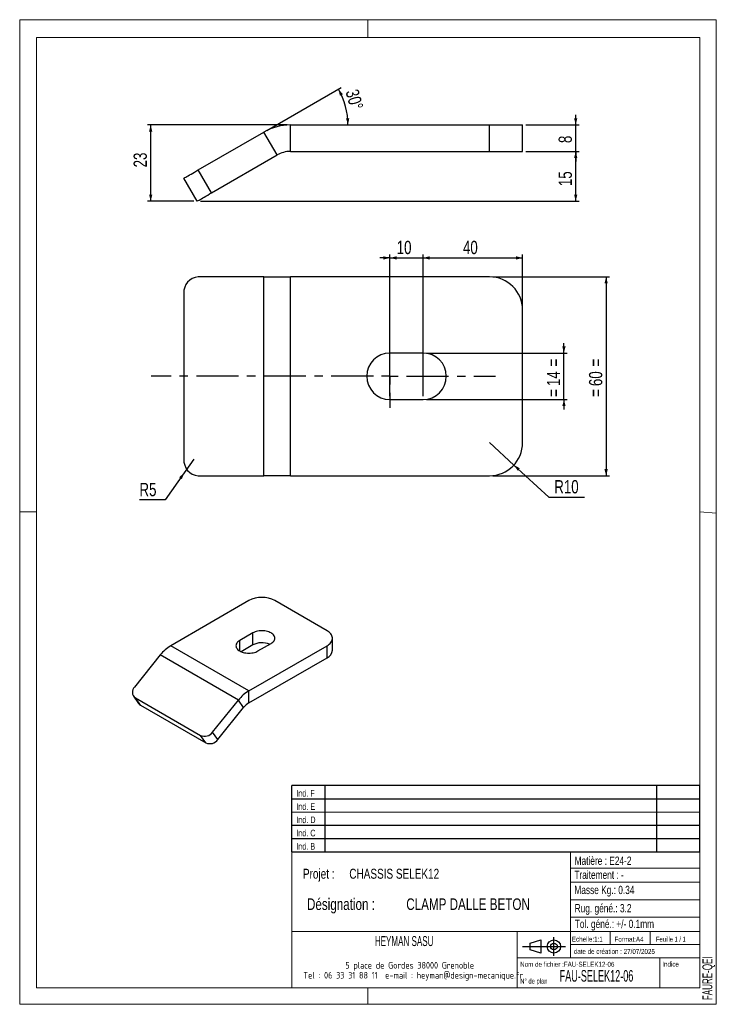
# Model space of a CAD drawing. Header units: millimetres. Extents: x 0 to 210, y 0 to 297.
import ezdxf

# ---------------------------------------------------------------- set-up
doc = ezdxf.new("R2010")
doc.units = ezdxf.units.MM
doc.linetypes.add('CENTERX2', pattern=[20.32, 12.7, -2.54, 2.54, -2.54])
for name, color, linetype in [('COTES', 1, 'Continuous'), ('NOTES', 6, 'Continuous'), ('TRAIT-MIXTES', 3, 'CENTERX2')]:
    doc.layers.add(name, color=color, linetype=linetype)
doc.layers.add('TRAIT-FORT', color=4, linetype='Continuous', lineweight=25)
doc.styles.add('SLDTEXTSTYLE0', font='TXT', dxfattribs={"width": 0.75})
doc.styles.add('SLDTEXTSTYLE1', font='TXT', dxfattribs={"width": 0.605})
doc.styles.add('SLDTEXTSTYLE2', font='TXT', dxfattribs={"width": 0.692308})
doc.styles.add('SLDTEXTSTYLE3', font='TXT', dxfattribs={"width": 0.7})
doc.styles.add('SLDTEXTSTYLE4', font='TXT', dxfattribs={"width": 0.585018})
doc.styles.add('SLDTEXTSTYLE5', font='ISOCP3', dxfattribs={"width": 0.96})
doc.dimstyles.new('SLDDIMSTYLE0', dxfattribs={"dimtxt": 4, "dimasz": 2, "dimexe": 0, "dimexo": 0.0625, "dimgap": 1, "dimtad": 1, "dimdec": 1, "dimrnd": 1e-09, "dimzin": 12, "dimdsep": 46, "dimtxsty": 'SLDTEXTSTYLE0', "dimsah": 1, "dimcen": 0.09, "dimadec": 0, "dimazin": 3, "dimtfac": 1, "dimtdec": 1, "dimtmove": 0, "dimatfit": 0, "dimfxl": 0, "dimfrac": 2, "dimtolj": 1, "dimtzin": 12, "dimarcsym": 0})
doc.dimstyles.new('SLDDIMSTYLE1', dxfattribs={"dimtxt": 4, "dimasz": 2, "dimexe": 0, "dimexo": 0.0625, "dimgap": 1, "dimtad": 1, "dimdec": 1, "dimrnd": 1e-09, "dimzin": 12, "dimdsep": 46, "dimtxsty": 'SLDTEXTSTYLE0', "dimsah": 1, "dimcen": 0.09, "dimadec": 0, "dimazin": 3, "dimtfac": 1, "dimtdec": 1, "dimtofl": 0, "dimtmove": 0, "dimatfit": 3, "dimfxl": 0, "dimfrac": 2, "dimtolj": 1, "dimtzin": 12, "dimarcsym": 0})
doc.dimstyles.new('SLDDIMSTYLE2', dxfattribs={"dimtxt": 4, "dimasz": 2, "dimexe": 0, "dimexo": 0.0625, "dimgap": 1, "dimtad": 1, "dimdec": 4, "dimzin": 12, "dimdsep": 46, "dimtxsty": 'SLDTEXTSTYLE0', "dimsah": 1, "dimcen": 0.09, "dimazin": 3, "dimtfac": 1, "dimtofl": 0, "dimtmove": 0, "dimatfit": 3, "dimfxl": 0, "dimfrac": 2, "dimtolj": 1, "dimtzin": 12, "dimarcsym": 0})
doc.dimstyles.new('SLDDIMSTYLE3', dxfattribs={"dimtxt": 4, "dimasz": 2, "dimexe": 0, "dimexo": 0.0625, "dimgap": 1, "dimtad": 0, "dimtih": 1, "dimtoh": 1, "dimdec": 1, "dimrnd": 1e-09, "dimzin": 12, "dimdsep": 46, "dimtxsty": 'SLDTEXTSTYLE0', "dimsah": 1, "dimcen": 0, "dimadec": 0, "dimazin": 3, "dimtfac": 1, "dimtdec": 1, "dimtofl": 0, "dimtmove": 0, "dimatfit": 3, "dimfxl": 0, "dimfrac": 2, "dimtolj": 1, "dimtzin": 12, "dimarcsym": 0})

# ---------------------------------------------------------------- blocks, each defined once
blk = doc.blocks.new('Bloc2')
for p, q in [((2.32, 3.8), (5.55, 4.8)), ((2.32, 1.8), (2.32, 3.8)), ((5.55, 4.8), (5.55, 0.8)), ((9.48, 0), (9.48, 5.6)), ((0, 2.8), (12.98, 2.8)), ((5.55, 0.8), (2.32, 1.8))]:
    blk.add_line(p, q)
for radius in [2, 1]:
    blk.add_circle((9.48, 2.8), radius)
blk = doc.blocks.new('TAB MODIFS')
for p, q in [((123, 20), (0, 20)), ((0, 0), (0, 20)), ((10, 20), (10, 0)), ((110, 20), (110, 0)), ((123, 0), (123, 20)), ((0, 16), (123, 16)), ((0, 8), (123, 8)), ((0, 4), (123, 4)), ((0, 0), (123, 0))]:
    blk.add_line(p, q)
at = {"color": 7, "linetype": 'Continuous', "lineweight": 18}
blk.add_line((0, 12), (123, 12), dxfattribs=at)
at = {"color": 7}
for tag in ['AUTOATTR0', 'AUTOATTR1', 'AUTOATTR2', 'AUTOATTR3', 'AUTOATTR4', 'AUTOATTR5', 'AUTOATTR6', 'AUTOATTR7', 'AUTOATTR8', 'AUTOATTR9']:
    blk.add_attdef(tag, (0, 0), '', height=1, dxfattribs=at)
at = {"layer": 'NOTES', "color": 211, "char_height": 2, "attachment_point": 1, "style": 'SLDTEXTSTYLE0'}
for s, insert in [('Ind. F', (1.36, 18.66)), ('Ind. E', (1.36, 14.66)), ('Ind. D', (1.36, 10.66)), ('Ind. C', (1.36, 6.66)), ('Ind. B', (1.36, 2.66))]:
    blk.add_mtext(s, dxfattribs=dict(at, insert=insert))
blk = doc.blocks.new('SW_NOTE_0')
at = {"layer": 'NOTES', "color": 0, "char_height": 3.5, "attachment_point": 1, "style": 'SLDTEXTSTYLE0'}
for s, insert in [('Désignation :', (0, 4.51)), ('CLAMP DALLE BETON', (29.93, 4.51))]:
    blk.add_mtext(s, dxfattribs=dict(at, insert=insert))
blk = doc.blocks.new('SW_NOTE_1')
at = {"layer": 'NOTES', "color": 0, "char_height": 3, "attachment_point": 1, "style": 'SLDTEXTSTYLE0'}
for s, insert in [('Projet :', (0, 3.87)), ('CHASSIS SELEK12', (13.98, 3.87))]:
    blk.add_mtext(s, dxfattribs=dict(at, insert=insert))
blk = doc.blocks.new('SW_NOTE_2')
at = {"layer": 'NOTES', "color": 0, "char_height": 2, "attachment_point": 2, "style": 'SLDTEXTSTYLE5'}
for s, insert in [('5 place de Gordes 38000 Grenoble', (20.94, 2.58)), ('Tel : 06 33 31 88 11  e-mail : heyman@design-mecanique.fr', (22, -0.42))]:
    blk.add_mtext(s, dxfattribs=dict(at, insert=insert))
blk = doc.blocks.new('_D')
at = {"layer": 'COTES', "color": 1}
for p, q in [((167.6, 265.26), (167.6, 268.26)), ((152.6, 265.26), (168.6, 265.26)), ((167.6, 257.26), (167.6, 265.26)), ((152.6, 257.26), (168.6, 257.26)), ((167.6, 257.26), (167.6, 254.26))]:
    blk.add_line(p, q, dxfattribs=at)
for points in [[(167.6, 265.26), (168.1, 267.26), (167.1, 267.26)], [(167.6, 257.26), (167.1, 255.26), (168.1, 255.26)]]:
    blk.add_solid(points, dxfattribs=at)
at = {"layer": 'COTES', "color": 1, "insert": (162.44, 259.78), "char_height": 4, "attachment_point": 1, "rotation": 90, "style": 'SLDTEXTSTYLE0'}
blk.add_mtext('8', dxfattribs=at)
blk = doc.blocks.new('_D_1')
at = {"layer": 'COTES', "color": 1}
for p, q in [((80.6, 265.26), (38.47, 265.26)), ((39.47, 242.26), (39.47, 265.26)), ((52.47, 242.26), (38.47, 242.26))]:
    blk.add_line(p, q, dxfattribs=at)
for points in [[(39.47, 265.26), (38.97, 263.26), (39.97, 263.26)], [(39.47, 242.26), (39.97, 244.26), (38.97, 244.26)]]:
    blk.add_solid(points, dxfattribs=at)
at = {"layer": 'COTES', "color": 1, "insert": (34.31, 252.45), "char_height": 4, "attachment_point": 1, "rotation": 90, "style": 'SLDTEXTSTYLE0'}
blk.add_mtext('23', dxfattribs=at)
blk = doc.blocks.new('_D_2')
at = {"layer": 'COTES', "color": 1}
blk.add_line((74.46, 263.62), (96.91, 276.58), dxfattribs=at)
blk.add_arc((77.31, 265.26), 21.64, 360, 30, dxfattribs=at)
for points in [[(96.05, 276.08), (96.52, 274.07), (97.41, 274.53)], [(98.95, 265.26), (99.35, 267.28), (98.35, 267.24)]]:
    blk.add_solid(points, dxfattribs=at)
at = {"layer": 'COTES', "color": 1, "insert": (102.02, 276.37), "char_height": 4, "attachment_point": 1, "rotation": 285.6699, "style": 'SLDTEXTSTYLE0'}
blk.add_mtext('30°', dxfattribs=at)
blk = doc.blocks.new('_D_3')
at = {"layer": 'COTES', "color": 1}
for p, q in [((152.6, 257.26), (168.6, 257.26)), ((167.6, 242.26), (167.6, 257.26)), ((54.47, 242.26), (168.6, 242.26))]:
    blk.add_line(p, q, dxfattribs=at)
for points in [[(167.6, 257.26), (167.1, 255.26), (168.1, 255.26)], [(167.6, 242.26), (168.1, 244.26), (167.1, 244.26)]]:
    blk.add_solid(points, dxfattribs=at)
at = {"layer": 'COTES', "color": 1, "insert": (162.44, 246.8), "char_height": 4, "attachment_point": 1, "rotation": 90, "style": 'SLDTEXTSTYLE0'}
blk.add_mtext('15', dxfattribs=at)
blk = doc.blocks.new('_D_4')
at = {"layer": 'COTES', "color": 1}
for p, q in [((164.05, 196.43), (164.05, 199.43)), ((122.6, 196.43), (165.05, 196.43)), ((164.05, 182.43), (164.05, 196.43)), ((122.6, 182.43), (165.05, 182.43)), ((164.05, 182.43), (164.05, 179.43))]:
    blk.add_line(p, q, dxfattribs=at)
for points in [[(164.05, 196.43), (164.55, 198.43), (163.55, 198.43)], [(164.05, 182.43), (163.55, 180.43), (164.55, 180.43)]]:
    blk.add_solid(points, dxfattribs=at)
at = {"layer": 'COTES', "color": 1, "char_height": 4, "attachment_point": 1, "rotation": 90, "style": 'SLDTEXTSTYLE0'}
for s, insert in [('=', (158.9, 192.39)), ('14', (158.9, 186.48)), ('=', (158.9, 183.24))]:
    blk.add_mtext(s, dxfattribs=dict(at, insert=insert))
blk = doc.blocks.new('_D_5')
at = {"layer": 'COTES', "color": 1}
for p, q in [((111.6, 183.43), (111.6, 226.14)), ((121.6, 183.43), (121.6, 226.14)), ((111.6, 225.14), (108.6, 225.14)), ((111.6, 225.14), (121.6, 225.14)), ((121.6, 225.14), (124.6, 225.14))]:
    blk.add_line(p, q, dxfattribs=at)
for points in [[(111.6, 225.14), (109.6, 225.64), (109.6, 224.64)], [(121.6, 225.14), (123.6, 224.64), (123.6, 225.64)]]:
    blk.add_solid(points, dxfattribs=at)
at = {"layer": 'COTES', "color": 1, "insert": (113.64, 230.3), "char_height": 4, "attachment_point": 1, "style": 'SLDTEXTSTYLE0'}
blk.add_mtext('10', dxfattribs=at)
blk = doc.blocks.new('_D_6')
at = {"layer": 'COTES', "color": 1}
for p, q in [((142.6, 219.43), (177.77, 219.43)), ((176.77, 219.43), (176.77, 159.43)), ((142.6, 159.43), (177.77, 159.43))]:
    blk.add_line(p, q, dxfattribs=at)
for points in [[(176.77, 219.43), (176.27, 217.43), (177.27, 217.43)], [(176.77, 159.43), (177.27, 161.43), (176.27, 161.43)]]:
    blk.add_solid(points, dxfattribs=at)
at = {"layer": 'COTES', "color": 1, "char_height": 4, "attachment_point": 1, "rotation": 90, "style": 'SLDTEXTSTYLE0'}
for s, insert in [('=', (171.61, 192.39)), ('60', (171.61, 186.48)), ('=', (171.61, 183.24))]:
    blk.add_mtext(s, dxfattribs=dict(at, insert=insert))
blk = doc.blocks.new('_D_7')
at = {"layer": 'COTES', "color": 1}
for p, q in [((141.6, 169.43), (148.96, 162.67)), ((148.96, 162.67), (159.54, 152.96)), ((159.54, 152.96), (170.28, 152.96))]:
    blk.add_line(p, q, dxfattribs=at)
blk.add_solid([(148.96, 162.67), (150.1, 160.95), (150.78, 161.69)], dxfattribs=at)
at = {"layer": 'COTES', "color": 1, "insert": (161.13, 158.12), "char_height": 4, "attachment_point": 1, "style": 'SLDTEXTSTYLE0'}
blk.add_mtext('R10', dxfattribs=at)
blk = doc.blocks.new('_D_8')
at = {"layer": 'COTES', "color": 1}
for p, q in [((52.46, 164.43), (49.6, 160.33)), ((49.6, 160.33), (43.87, 152.12)), ((43.87, 152.12), (36.08, 152.12))]:
    blk.add_line(p, q, dxfattribs=at)
blk.add_solid([(49.6, 160.33), (48.04, 158.98), (48.86, 158.41)], dxfattribs=at)
at = {"layer": 'COTES', "color": 1, "insert": (36.08, 157.27), "char_height": 4, "attachment_point": 1, "style": 'SLDTEXTSTYLE0'}
blk.add_mtext('R5', dxfattribs=at)
blk = doc.blocks.new('_D_9')
at = {"layer": 'COTES', "color": 1}
for p, q in [((111.6, 199.93), (111.6, 226.14)), ((151.6, 210.43), (151.6, 226.14)), ((111.6, 225.14), (151.6, 225.14))]:
    blk.add_line(p, q, dxfattribs=at)
for points in [[(111.6, 225.14), (113.6, 224.64), (113.6, 225.64)], [(151.6, 225.14), (149.6, 225.64), (149.6, 224.64)]]:
    blk.add_solid(points, dxfattribs=at)
at = {"layer": 'COTES', "color": 1, "insert": (133.61, 230.3), "char_height": 4, "attachment_point": 1, "style": 'SLDTEXTSTYLE0'}
blk.add_mtext('40', dxfattribs=at)
blk = doc.blocks.new('SW_CENTERMARKSYMBOL_0')
at = {"layer": 'TRAIT-MIXTES', "color": 0}
for p, q in [((0, 5), (0, 9.5)), ((0, 5), (0, 9.5)), ((-5, 0), (-72.02, 0)), ((-5, 0), (-9.5, 0)), ((0, 0), (-2.5, 0)), ((0, 0), (-2.5, 0)), ((0, 0), (0, 2.5)), ((0, 0), (0, 2.5)), ((0, 0), (0, -2.5)), ((0, 0), (2.5, 0)), ((0, 0), (0, -2.5)), ((0, 0), (2.5, 0)), ((5, 0), (9.5, 0)), ((5, 0), (31.85, 0)), ((0, -5), (0, -9.5)), ((0, -5), (0, -9.5))]:
    blk.add_line(p, q, dxfattribs=at)

msp = doc.modelspace()

# ---------------------------------------------------------------- linework, layer by layer
at = {"color": 7, "linetype": 'Continuous', "lineweight": 18}
for p, q in [((-0.01708, 297.00001), (209.98292, 297.00001)), ((-0.01708, 297.00001), (-0.01708, 0.00001)), ((104.98292, 297.00001), (104.98292, 291.62682)), ((209.98292, 297.00001), (209.98292, 0.00001)), ((5.00001, 291.62682), (205.00002, 291.62682)), ((5.00001, 291.62682), (5.00001, 148.50908)), ((205.00002, 291.62682), (204.99989, 5.00007)), ((-0.01708, 148.50908), (5.00001, 148.50908)), ((5.00001, 148.50908), (5.00001, 5.00007)), ((204.99996, 148.51843), (209.98292, 148.1054)), ((5.00001, 67.69225), (5.00001, 5.00007)), ((81.99989, 46.00007), (81.99989, 5.00007)), ((204.99989, 46.00007), (81.99989, 46.00007)), ((165.99989, 46.00007), (165.99989, 14.00007)), ((204.99989, 46.00007), (204.99989, 5.00007)), ((165.99989, 41.1141), (204.99989, 41.1141)), ((165.99989, 36.79806), (204.99989, 36.79806)), ((165.99989, 31.55305), (204.9999, 31.55305)), ((165.99989, 26.26487), (204.99989, 26.26487)), ((81.99989, 22.00007), (204.99989, 22.00007)), ((149.99989, 22.00007), (149.99989, 5.00007)), ((177.99989, 22.00007), (177.99989, 18.00007)), ((189.99989, 22.00007), (189.99989, 18.00007)), ((165.99989, 18.00007), (204.99989, 18.00007)), ((149.99989, 14.00007), (204.99989, 14.00007)), ((192.99989, 14.00007), (192.99989, 5.00007)), ((5.00001, 5.00007), (204.99989, 5.00007)), ((81.99989, 5.00007), (204.99989, 5.00007)), ((104.98292, 0.00001), (104.98292, 5.00007)), ((-0.01708, 0.00001), (209.98292, 0.00001))]:
    msp.add_line(p, q, dxfattribs=at)
at = {"layer": 'TRAIT-FORT', "color": 4, "linetype": 'Continuous', "lineweight": 25}
for p, q in [((81.59553, 257.26051), (81.59553, 265.26051)), ((81.59553, 265.26051), (141.59553, 265.26051)), ((141.59553, 257.26051), (141.59553, 265.26051)), ((141.59553, 265.26051), (151.59553, 265.26051)), ((151.59553, 257.26051), (151.59553, 265.26051)), ((53.8013, 251.68871), (73.59552, 263.11692)), ((77.59553, 256.18871), (73.59552, 263.11692)), ((57.8013, 244.76051), (77.59553, 256.18871)), ((81.59553, 257.26051), (141.59553, 257.26051)), ((141.59553, 257.26051), (151.59553, 257.26051)), ((57.8013, 244.76051), (53.8013, 251.68871)), ((53.47117, 242.26051), (49.47117, 249.18871)), ((73.59552, 219.43335), (53.8013, 219.43335)), ((73.59552, 159.43335), (73.59552, 219.43335)), ((73.59552, 219.43335), (81.59553, 219.43335)), ((141.59553, 219.43335), (81.59553, 219.43335)), ((81.59553, 159.43335), (81.59553, 219.43335)), ((49.47117, 214.43335), (49.47117, 164.43335)), ((151.59553, 169.43335), (151.59553, 209.43335)), ((121.59553, 196.43335), (111.59553, 196.43335)), ((111.59553, 182.43335), (121.59553, 182.43335)), ((53.8013, 159.43335), (73.59552, 159.43335)), ((81.59553, 159.43335), (73.59552, 159.43335)), ((81.59553, 159.43335), (141.59553, 159.43335)), ((69.06815, 121.76638), (45.49792, 108.15957)), ((92.63837, 112.69517), (76.92489, 121.76638)), ((70.24666, 112.01483), (66.31829, 109.74703)), ((70.24666, 108.38576), (70.24666, 112.01483)), ((94.26556, 106.7983), (94.26556, 110.42737)), ((69.06815, 94.55277), (45.49792, 108.15957)), ((66.31829, 106.57211), (66.31829, 109.74703)), ((70.24666, 108.38576), (66.73992, 106.36136)), ((69.06815, 94.55277), (92.63837, 108.15957)), ((71.81801, 106.57211), (75.74638, 108.83991)), ((92.63837, 104.5305), (92.63837, 108.15957)), ((42.35523, 105.37293), (34.57932, 95.69977)), ((65.92545, 91.76613), (42.35523, 105.37293)), ((69.06815, 90.9237), (92.63837, 104.5305)), ((34.27089, 92.96861), (35.84223, 90.73286)), ((34.84247, 92.4498), (54.48432, 81.1108)), ((36.41382, 90.21405), (34.84247, 92.4498)), ((69.06815, 90.9237), (69.06815, 94.55277)), ((36.41382, 90.21405), (56.05567, 78.87505)), ((58.14954, 82.09297), (65.92545, 91.76613)), ((59.72089, 79.85722), (67.4968, 89.53038)), ((67.4968, 89.53038), (65.92545, 91.76613)), ((56.05567, 78.87505), (54.48432, 81.1108)), ((59.72089, 79.85722), (58.14954, 82.09297))]:
    msp.add_line(p, q, dxfattribs=at)
at = {"layer": 'TRAIT-FORT', "color": 4, "linetype": 'Continuous', "lineweight": 25, "flags": 128}
for points in [[(49.47117, 249.18871), (49.50822, 249.2101), (49.61872, 249.2739), (49.80078, 249.37901), (50.0513, 249.52365), (50.36597, 249.70533), (50.73943, 249.92095), (51.16528, 250.16681), (51.63623, 250.43871), (52.14423, 250.732), (52.68058, 251.04167), (53.2361, 251.3624), (53.8013, 251.68871)], [(53.47117, 242.26051), (53.50821, 242.2819), (53.61872, 242.3457), (53.80078, 242.45081), (54.0513, 242.59545), (54.36598, 242.77713), (54.73944, 242.99274), (55.16528, 243.23861), (55.63624, 243.51051), (56.14423, 243.8038), (56.68058, 244.11346), (57.2361, 244.43419), (57.8013, 244.76051)], [(75.74638, 108.83991), (76.03698, 109.02763), (76.28934, 109.23296), (76.50029, 109.4533), (76.66718, 109.6859), (76.78791, 109.92781), (76.86096, 110.17601), (76.88541, 110.42737), (76.86096, 110.67874), (76.78791, 110.92694), (76.66718, 111.16885), (76.50029, 111.40145), (76.28934, 111.62179), (76.03698, 111.82711), (75.74638, 112.01483), (75.4212, 112.18259), (75.06553, 112.32828), (74.68385, 112.45006), (74.28094, 112.5464), (73.86188, 112.61609), (73.43194, 112.65827), (72.99652, 112.67238), (72.5611, 112.65827), (72.13116, 112.6161), (71.7121, 112.5464), (71.30919, 112.45006), (70.92751, 112.32828), (70.57184, 112.18259), (70.24666, 112.01483)], [(92.63837, 108.15957), (92.98408, 108.37849), (93.29332, 108.61489), (93.56346, 108.86676), (93.79219, 109.13194), (93.97756, 109.40817), (94.11799, 109.69309), (94.21228, 109.98429), (94.25963, 110.27926), (94.25963, 110.57549), (94.21228, 110.87046), (94.11799, 111.16165), (93.97756, 111.44658), (93.79219, 111.72281), (93.56346, 111.98799), (93.29332, 112.23985), (92.98408, 112.47625), (92.63837, 112.69517)], [(66.31829, 109.74703), (66.02769, 109.55931), (65.77533, 109.35399), (65.56438, 109.13365), (65.39749, 108.90105), (65.27676, 108.65914), (65.20371, 108.41094), (65.17926, 108.15957), (65.20371, 107.90821), (65.27676, 107.66001), (65.39749, 107.41809), (65.56438, 107.1855), (65.77533, 106.96516), (66.02769, 106.75983), (66.31829, 106.57211), (66.64347, 106.40436), (66.99914, 106.25867), (67.38082, 106.13689), (67.78373, 106.04055), (68.20279, 105.97085), (68.63273, 105.92868), (69.06815, 105.91457), (69.50357, 105.92868), (69.93351, 105.97085), (70.35257, 106.04055), (70.75547, 106.13689), (71.13716, 106.25867), (71.49283, 106.40436), (71.81801, 106.57211)]]:
    msp.add_lwpolyline(points, dxfattribs=at)
at = {"layer": 'TRAIT-FORT', "color": 4, "linetype": 'Continuous', "lineweight": 25}
for centre, radius, start, end in [((81.59553, 249.26051), 16, 90, 120), ((81.59553, 249.26051), 8, 90, 120), ((54.16214, 214.74585), 4.70137, 94.4019684, 183.811212), ((141.59553, 209.43335), 10, 0, 90), ((111.59553, 189.43335), 7, 90, 270), ((121.59553, 189.43335), 7, 270, 90), ((141.59553, 169.43335), 10, 270, 0), ((54.16214, 164.12085), 4.70137, 176.188788, 265.5980316), ((72.99652, 114.20522), 8.52075, 62.5460388, 117.4539612), ((51.47539, 98.25292), 11.5703, 121.1059023, 142.0212586), ((73.0135, 103.00249), 6.05268, 67.5512576, 117.2017752), ((91.5242, 107.04761), 2.75267, 293.8761252, 354.8037114), ((36.04431, 94.18275), 2.10892, 134.0003698, 235.2579062), ((75.04561, 84.64612), 11.5703, 121.1059023, 142.0212586), ((37.29635, 91.76062), 1.78065, 215.2524535, 240.289286), ((72.05688, 85.97038), 5.78515, 121.1058959, 142.021265), ((55.70991, 83.86714), 3.01653, 246.0279758, 323.9743046), ((57.28126, 81.63139), 3.01653, 246.0279816, 323.9742988)]:
    msp.add_arc(centre, radius, start, end, dxfattribs=at)

# ---------------------------------------------------------------- block references
for name, p in [('TAB MODIFS', (81.99345, 45.98993)), ('Bloc2', (151.5598, 14.63436))]:
    msp.add_blockref(name, p)
at = {"layer": 'NOTES', "color": 211}
for name, p in [('SW_NOTE_1', (85.36713, 37.00908)), ('SW_NOTE_0', (86.5923, 27.44498)), ('SW_NOTE_2', (96.62542, 10.19141))]:
    msp.add_blockref(name, p, dxfattribs=at)
at = {"layer": 'TRAIT-MIXTES', "color": 3}
msp.add_blockref('SW_CENTERMARKSYMBOL_0', (111.59553, 189.43335), dxfattribs=at)

# ---------------------------------------------------------------- texts
at = {"layer": 'NOTES', "color": 211}
for s, insert, char_height, attachment_point, style in [('Matière : E24-2', (167.26638, 44.55517), 2.5, 1, 'SLDTEXTSTYLE0'), ('Traitement : -', (167.1954, 40.31783), 2.5, 1, 'SLDTEXTSTYLE0'), ('Masse Kg.: 0.34', (167.1954, 35.75001), 2.5, 1, 'SLDTEXTSTYLE0'), ('Rug. géné.: 3.2', (167.28463, 30.23562), 2.5, 1, 'SLDTEXTSTYLE0'), ('Tol. géné.: +/- 0.1mm', (167.32348, 25.4994), 2.5, 1, 'SLDTEXTSTYLE0'), ('HEYMAN SASU', (115.8788, 20.57008), 3, 2, 'SLDTEXTSTYLE1'), ('Echelle:1:1', (166.45335, 20.40482), 1.5, 1, 'SLDTEXTSTYLE0'), ('Format:A4', (179.28917, 20.38022), 1.5, 1, 'SLDTEXTSTYLE0'), ('Feuille 1 / 1', (191.80627, 20.38405), 1.5, 1, 'SLDTEXTSTYLE2'), ('date de création : 27/07/2025', (167.00885, 16.69482), 1.5, 1, 'SLDTEXTSTYLE0'), ('Nom de fichier :FAU-SELEK12-06', (150.85229, 12.81543), 1.5, 1, 'SLDTEXTSTYLE0'), ('Indice', (193.69258, 12.86023), 1.5, 1, 'SLDTEXTSTYLE0'), ('FAU-SELEK12-06', (162.75595, 10.32954), 3.5, 1, 'SLDTEXTSTYLE4'), ('N° de plan', (150.87802, 7.76509), 1.5, 1, 'SLDTEXTSTYLE3')]:
    msp.add_mtext(s, dxfattribs=dict(at, insert=insert, char_height=char_height, attachment_point=attachment_point, style=style))
at = {"layer": 'NOTES', "color": 211, "insert": (205.79594, 1.25642), "char_height": 3, "attachment_point": 1, "rotation": 90, "style": 'SLDTEXTSTYLE1'}
msp.add_mtext('FAURE-QEI', dxfattribs=at)

# ---------------------------------------------------------------- dimensions: what is measured, and where the dimension line sits
at = {"layer": 'COTES', "color": 1}
dim = msp.add_angular_dim_2l(base=(98.20871, 270.86075), line1=((73.59553, 263.11692), (49.47117, 249.18871)), line2=((81.59553, 265.26051), (151.59553, 265.26051)), dimstyle='SLDDIMSTYLE2', dxfattribs=at)
dim.commit()
dim.dimension.update_dxf_attribs({"geometry": '_D_2', "text_midpoint": (98.14181, 271.10473), "dimtype": 162})
for base, p1, p2, angle, dimstyle, picture, middle in [((167.59553, 265.26051), (151.59553, 257.26051), (151.59553, 265.26051), 90, 'SLDDIMSTYLE0', '_D', (167.59553, 261.26051)), ((39.47117, 265.26051), (53.47117, 242.26051), (81.59553, 265.26051), 90, 'SLDDIMSTYLE1', '_D_1', (39.47117, 255.40071)), ((167.59553, 257.26051), (53.47117, 242.26051), (151.59553, 257.26051), 90, 'SLDDIMSTYLE1', '_D_3', (167.59553, 249.76051)), ((151.59553, 225.14327), (111.59553, 198.93335), (151.59553, 209.43335), 0, 'SLDDIMSTYLE1', '_D_9', (136.57035, 225.14327))]:
    dim = msp.add_linear_dim(base=base, p1=p1, p2=p2, angle=angle, dimstyle=dimstyle, dxfattribs=at)
    dim.commit()
    dim.dimension.update_dxf_attribs({"geometry": picture, "text_midpoint": middle, "dimtype": 160})
dim = msp.add_linear_dim(base=(121.59553, 225.14327), p1=(111.59553, 182.43335), p2=(121.59553, 182.43335), dimstyle='SLDDIMSTYLE0', dxfattribs=at)
dim.commit()
dim.dimension.update_dxf_attribs({"geometry": '_D_5', "text_midpoint": (116.59553, 225.14327), "dimtype": 160})
for base, p1, p2, dimstyle, picture, middle in [((173.59553, 159.43335), (141.59553, 219.43335), (141.59553, 159.43335), 'SLDDIMSTYLE1', '_D_6', (173.59553, 189.43335)), ((160.87633, 196.43335), (121.59553, 182.43335), (121.59553, 196.43335), 'SLDDIMSTYLE0', '_D_4', (160.87633, 189.43335))]:
    dim = msp.add_linear_dim(base=base, p1=p1, p2=p2, angle=90, text='=<>=', dimstyle=dimstyle, dxfattribs=at)
    dim.commit()
    dim.dimension.update_dxf_attribs({"geometry": picture, "text_midpoint": middle, "dimtype": 160})
for center, mpoint, picture, middle in [((141.59553, 169.43335), (148.96341, 162.67212), '_D_7', (165.70582, 156.13833)), ((52.45593, 164.43335), (49.59598, 160.33205), '_D_8', (39.18213, 155.29121))]:
    dim = msp.add_radius_dim(center=center, mpoint=mpoint, dimstyle='SLDDIMSTYLE3', dxfattribs=at)
    dim.commit()
    dim.dimension.update_dxf_attribs({"geometry": picture, "text_midpoint": middle, "dimtype": 164})

doc.saveas('drawing.dxf')
